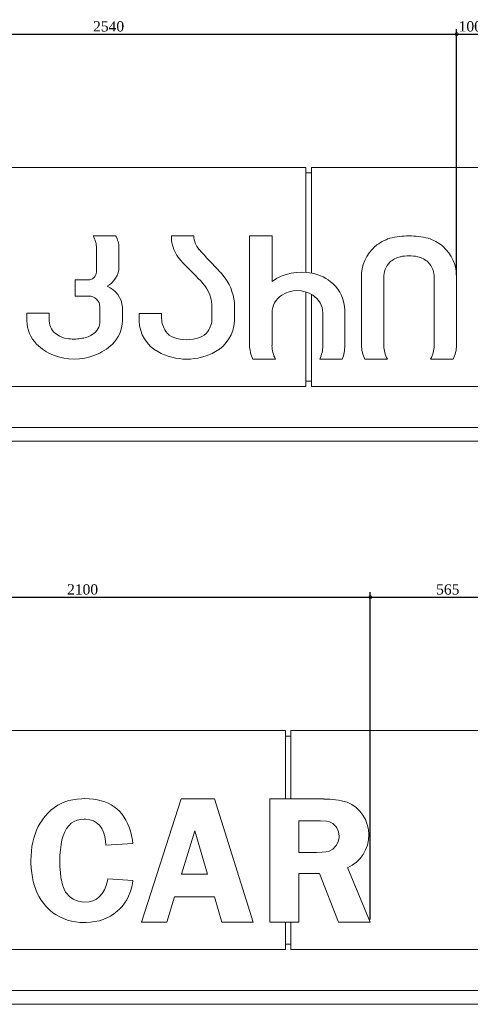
# Model space of a CAD drawing. Header units: millimetres. Extents: x -380439 to -318166, y -60353 to -34389.
# Tile 16 of 19: x -328870 to -327225, y -37986 to -34389. Entities that reach past the tile are written whole.
import ezdxf

# ---------------------------------------------------------------- set-up
doc = ezdxf.new("R2010")
doc.units = ezdxf.units.MM
doc.styles.get("Standard").update_dxf_attribs({"font": 'times.ttf'})
doc.dimstyles.new('ISO-25', dxfattribs={"dimscale": 100, "dimtxt": 2.5, "dimasz": 2.5, "dimexe": 1.25, "dimexo": 0.625, "dimtad": 1, "dimdec": 0, "dimtxsty": 'Standard', "dimcen": 2.5, "dimadec": 0, "dimazin": 0, "dimtfac": 1, "dimtdec": 0, "dimtmove": 0, "dimatfit": 3, "dimfxl": 1, "dimarcsym": 0})

# ---------------------------------------------------------------- blocks, each defined once
blk = doc.blocks.new('_DotSmall')
at = {"color": 0, "linetype": 'ByBlock', "lineweight": 5, "const_width": 0.5}
blk.add_lwpolyline([(-0.0625, 0, 1), (0.0625, 0, 1)], format="xyb", close=True, dxfattribs=at)
blk = doc.blocks.new('*D90')
at = {"color": 0, "lineweight": -2, "transparency": 16777216}
for p, q in [((-329815.2, -35170.1), (-329815.2, -34423.8)), ((-329815.2, -34442.5), (-327275.2, -34442.5)), ((-327275.2, -35322.6), (-327275.2, -34423.8))]:
    blk.add_line(p, q, dxfattribs=at)
at = {"layer": 'Defpoints', "color": 0, "lineweight": 5, "transparency": 16777216}
for p in [(-327275.2, -34442.5), (-329815.2, -35179.4), (-327275.2, -35332)]:
    blk.add_point(p, dxfattribs=at)
at = {"color": 0, "lineweight": -2, "transparency": 16777216, "xscale": 22.5, "yscale": 22.5, "zscale": 22.5, "rotation": 180}
blk.add_blockref('_DotSmall', (-329815.2, -34442.5), dxfattribs=at)
at = {"color": 0, "lineweight": -2, "transparency": 16777216, "xscale": 22.5, "yscale": 22.5, "zscale": 22.5}
blk.add_blockref('_DotSmall', (-327275.2, -34442.5), dxfattribs=at)
at = {"color": 0, "lineweight": 5, "transparency": 16777216, "insert": (-328545.2, -34414.1), "char_height": 37.5, "attachment_point": 5}
blk.add_mtext('2540', dxfattribs=at)
blk = doc.blocks.new('*D91')
at = {"color": 0, "lineweight": -2, "transparency": 16777216}
for p, q in [((-327275.2, -35322.6), (-327275.2, -34423.8)), ((-327275.2, -34442.5), (-327175.5, -34442.5)), ((-327175.5, -34870.1), (-327175.5, -34423.8))]:
    blk.add_line(p, q, dxfattribs=at)
at = {"layer": 'Defpoints', "color": 0, "lineweight": 5, "transparency": 16777216}
for p in [(-327175.5, -34442.5), (-327175.5, -34879.4), (-327275.2, -35332)]:
    blk.add_point(p, dxfattribs=at)
at = {"color": 0, "lineweight": -2, "transparency": 16777216, "xscale": 22.5, "yscale": 22.5, "zscale": 22.5, "rotation": 180}
blk.add_blockref('_DotSmall', (-327275.2, -34442.5), dxfattribs=at)
at = {"color": 0, "lineweight": -2, "transparency": 16777216, "xscale": 22.5, "yscale": 22.5, "zscale": 22.5}
blk.add_blockref('_DotSmall', (-327175.5, -34442.5), dxfattribs=at)
at = {"color": 0, "lineweight": 5, "transparency": 16777216, "insert": (-327225.3, -34414.1), "char_height": 37.5, "attachment_point": 5}
blk.add_mtext('100', dxfattribs=at)
blk = doc.blocks.new('*D109')
at = {"color": 0, "lineweight": -2, "transparency": 16777216}
for p, q in [((-329690.2, -37563), (-329690.2, -36480.5)), ((-329690.2, -36499.2), (-327590.2, -36499.2)), ((-327590.2, -37676.8), (-327590.2, -36480.5))]:
    blk.add_line(p, q, dxfattribs=at)
at = {"layer": 'Defpoints', "color": 0, "lineweight": 5, "transparency": 16777216}
for p in [(-327590.2, -36499.2), (-329690.2, -37572.3), (-327590.2, -37686.1)]:
    blk.add_point(p, dxfattribs=at)
at = {"color": 0, "lineweight": -2, "transparency": 16777216, "xscale": 22.5, "yscale": 22.5, "zscale": 22.5, "rotation": 180}
blk.add_blockref('_DotSmall', (-329690.2, -36499.2), dxfattribs=at)
at = {"color": 0, "lineweight": -2, "transparency": 16777216, "xscale": 22.5, "yscale": 22.5, "zscale": 22.5}
blk.add_blockref('_DotSmall', (-327590.2, -36499.2), dxfattribs=at)
at = {"color": 0, "lineweight": 5, "transparency": 16777216, "insert": (-328640.2, -36470.8), "char_height": 37.5, "attachment_point": 5}
blk.add_mtext('2100', dxfattribs=at)
blk = doc.blocks.new('*D110')
at = {"color": 0, "lineweight": -2, "transparency": 16777216}
for p, q in [((-327590.2, -37676.8), (-327590.2, -36480.5)), ((-327590.2, -36499.2), (-327025, -36499.2)), ((-327025, -36926.8), (-327025, -36480.5))]:
    blk.add_line(p, q, dxfattribs=at)
at = {"layer": 'Defpoints', "color": 0, "lineweight": 5, "transparency": 16777216}
for p in [(-327025, -36499.2), (-327025, -36936.1), (-327590.2, -37686.1)]:
    blk.add_point(p, dxfattribs=at)
at = {"color": 0, "lineweight": -2, "transparency": 16777216, "xscale": 22.5, "yscale": 22.5, "zscale": 22.5, "rotation": 180}
blk.add_blockref('_DotSmall', (-327590.2, -36499.2), dxfattribs=at)
at = {"color": 0, "lineweight": -2, "transparency": 16777216, "xscale": 22.5, "yscale": 22.5, "zscale": 22.5}
blk.add_blockref('_DotSmall', (-327025, -36499.2), dxfattribs=at)
at = {"color": 0, "lineweight": 5, "transparency": 16777216, "insert": (-327307.6, -36470.8), "char_height": 37.5, "attachment_point": 5}
blk.add_mtext('565', dxfattribs=at)

msp = doc.modelspace()

# ---------------------------------------------------------------- linework, layer by layer
at = {"color": 0, "linetype": 'Continuous', "lineweight": 0, "extrusion": (0, 1, 0)}
for p, q in [((-327825.2, -34929.4), (-329005.2, -34929.4)), ((-327825.2, -35312), (-327825.2, -34929.4)), ((-327805.2, -34949.4), (-327825.2, -34949.4)), ((-327805.2, -34929.4), (-327805.2, -35314.7)), ((-327125.5, -34929.4), (-327805.2, -34929.4)), ((-328519.7, -35179.4), (-328601.9, -35179.4)), ((-328234.1, -35179.4), (-328315.8, -35179.4)), ((-327948.9, -35179.4), (-328031.1, -35179.4)), ((-328031.1, -35179.4), (-328031.1, -35578.7)), ((-327948.9, -35345.3), (-327948.9, -35179.4)), ((-328589.7, -35223.8), (-328589.7, -35311.9)), ((-328507.5, -35292.4), (-328507.5, -35222.1)), ((-328613.9, -35339.6), (-328667.4, -35339.6)), ((-328667.4, -35339.6), (-328667.4, -35399.7)), ((-327622.8, -35332), (-327622.8, -35578.7)), ((-327540.7, -35580.1), (-327540.7, -35332)), ((-327357.3, -35332), (-327357.3, -35580.1)), ((-327275.2, -35578.7), (-327275.2, -35332)), ((-327825.2, -35729.4), (-327825.2, -35383.7)), ((-328667.4, -35399.7), (-328618.5, -35399.7)), ((-328086.3, -35490.9), (-328086.3, -35422.3)), ((-327805.2, -35392.4), (-327805.2, -35729.4)), ((-328844.1, -35461.9), (-328844.1, -35489.9)), ((-328761.9, -35461.9), (-328844.1, -35461.9)), ((-328761.9, -35489.9), (-328761.9, -35461.9)), ((-328577, -35438.3), (-328577, -35489.9)), ((-328494.8, -35489.9), (-328494.8, -35440.1)), ((-328352.1, -35462.5), (-328433.8, -35462.5)), ((-328433.8, -35462.5), (-328433.8, -35490.9)), ((-328352.1, -35480.1), (-328352.1, -35462.5)), ((-328168, -35430.5), (-328168, -35480.1)), ((-327948.9, -35580.1), (-327948.9, -35460.6)), ((-327763.5, -35460.6), (-327763.5, -35580.1)), ((-327683.8, -35580.1), (-327683.8, -35450.9)), ((-328018.4, -35629.4), (-327936.2, -35629.4)), ((-327774.8, -35629.4), (-327692.6, -35629.4)), ((-327610.1, -35629.4), (-327527.9, -35629.4)), ((-327370.1, -35629.4), (-327287.9, -35629.4)), ((-327805.2, -35709.4), (-327825.2, -35709.4)), ((-329005.2, -35729.4), (-327825.2, -35729.4)), ((-327805.2, -35729.4), (-326625.2, -35729.4)), ((-322365.2, -35879.4), (-330865.2, -35879.4)), ((-322365.2, -35879.4), (-330865.2, -35879.4)), ((-330865.2, -35929.4), (-322365.2, -35929.4)), ((-329080.2, -36986.1), (-327900.2, -36986.1)), ((-327900.2, -37236.1), (-327900.2, -36986.1)), ((-327900.2, -37006.1), (-327880.2, -37006.1)), ((-327880.2, -36986.1), (-326975, -36986.1)), ((-327880.2, -36986.1), (-327880.2, -37236.1)), ((-328731.1, -37259.2), (-328743.3, -37267.1)), ((-328718.2, -37252.5), (-328731.1, -37259.2)), ((-328704.6, -37246.7), (-328718.2, -37252.5)), ((-328690.4, -37242.1), (-328704.6, -37246.7)), ((-328675.4, -37238.7), (-328690.4, -37242.1)), ((-328659.6, -37236.2), (-328675.4, -37238.7)), ((-328643.1, -37235), (-328659.6, -37236.2)), ((-328632.7, -37234.8), (-328643.1, -37235)), ((-328616.4, -37235.2), (-328632.7, -37234.8)), ((-328600.9, -37236.6), (-328616.4, -37235.2)), ((-328586.2, -37239), (-328600.9, -37236.6)), ((-328572.3, -37242.3), (-328586.2, -37239)), ((-328559.3, -37246.5), (-328572.3, -37242.3)), ((-328546.9, -37251.6), (-328559.3, -37246.5)), ((-328535.4, -37257.6), (-328546.9, -37251.6)), ((-328524.7, -37264.6), (-328535.4, -37257.6)), ((-328280.9, -37236.1), (-328425.1, -37686.1)), ((-328158.9, -37236.1), (-328280.9, -37236.1)), ((-328018.2, -37686.1), (-328158.9, -37236.1)), ((-327759.4, -37236.1), (-327957.2, -37236.1)), ((-327957.2, -37236.1), (-327957.2, -37686.1)), ((-328765.9, -37286.4), (-328776.1, -37297.7)), ((-328754.9, -37276.2), (-328765.9, -37286.4)), ((-328743.3, -37267.1), (-328754.9, -37276.2)), ((-328514.7, -37272.5), (-328524.7, -37264.6)), ((-328505.6, -37281.2), (-328514.7, -37272.5)), ((-328497, -37290.9), (-328505.6, -37281.2)), ((-328489.3, -37301.6), (-328497, -37290.9)), ((-328794.9, -37324.4), (-328802.1, -37337.1)), ((-328787, -37312.1), (-328794.9, -37324.4)), ((-328778.2, -37300.4), (-328787, -37312.1)), ((-328776.1, -37297.7), (-328778.2, -37300.4)), ((-328690.7, -37333.6), (-328681.7, -37325)), ((-328681.7, -37325), (-328671.5, -37318.2)), ((-328671.5, -37318.2), (-328660.2, -37313.4)), ((-328660.2, -37313.4), (-328647.9, -37310.5)), ((-328647.9, -37310.5), (-328634.8, -37309.6)), ((-328634.8, -37309.6), (-328629.3, -37309.7)), ((-328629.3, -37309.7), (-328614.4, -37311.7)), ((-328614.4, -37311.7), (-328600.9, -37316)), ((-328600.9, -37316), (-328588.9, -37322.7)), ((-328588.9, -37322.7), (-328578.8, -37331.9)), ((-328578.8, -37331.9), (-328570.5, -37343.4)), ((-328482.3, -37313.3), (-328489.3, -37301.6)), ((-328476, -37325.9), (-328482.3, -37313.3)), ((-328470.4, -37339.5), (-328476, -37325.9)), ((-327851.2, -37316.2), (-327772.3, -37316.2)), ((-327851.2, -37431), (-327851.2, -37316.2)), ((-327772.3, -37316.2), (-327750.5, -37317.6)), ((-327750.5, -37317.6), (-327739.4, -37319.5)), ((-327739.4, -37319.5), (-327727.1, -37325.7)), ((-327727.1, -37325.7), (-327715, -37337.9)), ((-328813.7, -37364.5), (-328818.3, -37379.1)), ((-328808.3, -37350.5), (-328813.7, -37364.5)), ((-328802.1, -37337.1), (-328808.3, -37350.5)), ((-328710.9, -37370.2), (-328705.4, -37356.3)), ((-328705.4, -37356.3), (-328698.6, -37344.1)), ((-328698.6, -37344.1), (-328690.7, -37333.6)), ((-328570.5, -37343.4), (-328564, -37357.1)), ((-328564, -37357.1), (-328559.2, -37372.7)), ((-328465.6, -37354), (-328470.4, -37339.5)), ((-328461.6, -37369.6), (-328465.6, -37354)), ((-328279.2, -37510.3), (-328231, -37352.4)), ((-328231, -37352.4), (-328183.9, -37510.3)), ((-327715, -37337.9), (-327712.6, -37341.4)), ((-327712.6, -37341.4), (-327706, -37355.7)), ((-327706, -37355.7), (-327703.8, -37371.6)), ((-328822, -37394.2), (-328824.9, -37410.1)), ((-328818.3, -37379.1), (-328822, -37394.2)), ((-328721.2, -37422), (-328718.9, -37402.9)), ((-328718.9, -37402.9), (-328715.4, -37385.7)), ((-328715.4, -37385.7), (-328710.9, -37370.2)), ((-328559.2, -37372.7), (-328556.2, -37390.6)), ((-328556.2, -37390.6), (-328555.3, -37404.5)), ((-328555.3, -37404.5), (-328456.6, -37398.3)), ((-328458.4, -37386.2), (-328461.6, -37369.6)), ((-328456.6, -37398.3), (-328458.4, -37386.2)), ((-327707.5, -37392.8), (-327715, -37406.5)), ((-327704.1, -37377.1), (-327707.5, -37392.8)), ((-327703.8, -37371.6), (-327704.1, -37377.1)), ((-328827, -37426.4), (-328828.3, -37443.3)), ((-328824.9, -37410.1), (-328827, -37426.4)), ((-328722.7, -37442.6), (-328721.2, -37422)), ((-327786.6, -37431), (-327851.2, -37431)), ((-327766.5, -37430.4), (-327786.6, -37431)), ((-327750.8, -37428.7), (-327766.5, -37430.4)), ((-327740.4, -37426.3), (-327750.8, -37428.7)), ((-327727.3, -37419.5), (-327740.4, -37426.3)), ((-327715.6, -37407.2), (-327727.3, -37419.5)), ((-327715, -37406.5), (-327715.6, -37407.2)), ((-328828.3, -37443.3), (-328828.7, -37460.9)), ((-328828.7, -37460.9), (-328828.6, -37471.1)), ((-328828.6, -37471.1), (-328827.7, -37488.9)), ((-328723.1, -37461.9), (-328722.7, -37442.6)), ((-328722.7, -37484), (-328723.1, -37461.9)), ((-328827.7, -37488.9), (-328826, -37506.1)), ((-328826, -37506.1), (-328823.5, -37522.4)), ((-328721.4, -37504.2), (-328722.7, -37484)), ((-328719.4, -37522.4), (-328721.4, -37504.2)), ((-328183.9, -37510.3), (-328279.2, -37510.3)), ((-327851.2, -37507.8), (-327775.6, -37507.8)), ((-327851.2, -37686.1), (-327851.2, -37507.8)), ((-327775.6, -37507.8), (-327706.5, -37686.1)), ((-327590.2, -37686.1), (-327673.1, -37487)), ((-328823.5, -37522.4), (-328820.2, -37538.1)), ((-328820.2, -37538.1), (-328816, -37552.9)), ((-328716.3, -37538.7), (-328719.4, -37522.4)), ((-328712.6, -37553.1), (-328716.3, -37538.7)), ((-328549.1, -37534.8), (-328554.1, -37552.5)), ((-328547.8, -37527.9), (-328549.1, -37534.8)), ((-328456.6, -37533.5), (-328547.8, -37527.9)), ((-328462.2, -37561.4), (-328458.5, -37544.9)), ((-328458.5, -37544.9), (-328456.6, -37533.5)), ((-328816, -37552.9), (-328811, -37567.2)), ((-328811, -37567.2), (-328805.4, -37580.6)), ((-328805.4, -37580.6), (-328798.8, -37593.5)), ((-328707.9, -37565.6), (-328712.6, -37553.1)), ((-328702.3, -37576.2), (-328707.9, -37565.6)), ((-328699.5, -37580.2), (-328702.3, -37576.2)), ((-328688.3, -37592.5), (-328699.5, -37580.2)), ((-328568.8, -37581.5), (-328578.4, -37592.7)), ((-328560.6, -37568.1), (-328568.8, -37581.5)), ((-328554.1, -37552.5), (-328560.6, -37568.1)), ((-328472.6, -37591.3), (-328466.9, -37576.8)), ((-328466.9, -37576.8), (-328462.2, -37561.4)), ((-328798.8, -37593.5), (-328791.4, -37605.5)), ((-328791.4, -37605.5), (-328783.2, -37616.9)), ((-328783.2, -37616.9), (-328774.1, -37627.6)), ((-328675.1, -37602), (-328688.3, -37592.5)), ((-328660.1, -37608.6), (-328675.1, -37602)), ((-328643.7, -37612.1), (-328660.1, -37608.6)), ((-328631.9, -37612.7), (-328643.7, -37612.1)), ((-328616.5, -37611.5), (-328631.9, -37612.7)), ((-328602.5, -37607.7), (-328616.5, -37611.5)), ((-328589.7, -37601.5), (-328602.5, -37607.7)), ((-328578.4, -37592.7), (-328589.7, -37601.5)), ((-328495.6, -37628.4), (-328486.8, -37616.9)), ((-328486.8, -37616.9), (-328479.2, -37604.6)), ((-328479.2, -37604.6), (-328472.6, -37591.3)), ((-328332.8, -37686.1), (-328304.6, -37593.4)), ((-328304.6, -37593.4), (-328159.2, -37593.4)), ((-328159.2, -37593.4), (-328131.5, -37686.1)), ((-328774.1, -37627.6), (-328771.1, -37631.1)), ((-328771.1, -37631.1), (-328760, -37641.7)), ((-328760, -37641.7), (-328748.4, -37651.4)), ((-328748.4, -37651.4), (-328736.2, -37659.8)), ((-328538.4, -37663.8), (-328525.8, -37655.7)), ((-328525.8, -37655.7), (-328513.8, -37646.4)), ((-328513.8, -37646.4), (-328505.2, -37638.8)), ((-328505.2, -37638.8), (-328495.6, -37628.4)), ((-328736.2, -37659.8), (-328723.4, -37667.1)), ((-328723.4, -37667.1), (-328709.9, -37673.2)), ((-328709.9, -37673.2), (-328695.9, -37678.3)), ((-328695.9, -37678.3), (-328681.3, -37682.3)), ((-328681.3, -37682.3), (-328666, -37685.1)), ((-328666, -37685.1), (-328650, -37686.9)), ((-328650, -37686.9), (-328633.4, -37687.5)), ((-328633.4, -37687.5), (-328627.4, -37687.3)), ((-328627.4, -37687.3), (-328610.8, -37686.3)), ((-328610.8, -37686.3), (-328595.1, -37684.1)), ((-328595.1, -37684.1), (-328579.9, -37680.8)), ((-328579.9, -37680.8), (-328565.5, -37676.3)), ((-328565.5, -37676.3), (-328551.6, -37670.6)), ((-328551.6, -37670.6), (-328538.4, -37663.8)), ((-328425.1, -37686.1), (-328332.8, -37686.1)), ((-328131.5, -37686.1), (-328018.2, -37686.1)), ((-327957.2, -37686.1), (-327851.2, -37686.1)), ((-327900.2, -37786.1), (-327900.2, -37686.1)), ((-327880.2, -37686.1), (-327880.2, -37786.1)), ((-327706.5, -37686.1), (-327590.2, -37686.1)), ((-327900.2, -37786.1), (-329080.2, -37786.1)), ((-327880.2, -37766.1), (-327900.2, -37766.1)), ((-326700.2, -37786.1), (-327880.2, -37786.1)), ((-330865.2, -37936.1), (-323715.2, -37936.1)), ((-330865.2, -37936.1), (-323715.2, -37936.1)), ((-323715.2, -37986.1), (-330865.2, -37986.1))]:
    msp.add_line(p, q, dxfattribs=at)
at = {"color": 0, "linetype": 'Continuous', "lineweight": 0, "extrusion": (0, 0, -1)}
for centre, radius, start, end in [((328673.7, -35223.1), 84.1, 148.6662, 180.4125), ((328156.6, -35178.1), 77.5, 318.3959, 359.0027), ((326369.7, -33578.4), 2475.8, 315.6071, 318.1715), ((327462.5, -35329.7), 78.2, 358.3168, 43.6773), ((327464.9, -35330.7), 77.2, 45.4377, 78.2024), ((327450.3, -35414.1), 161.8, 79.19, 90.4648), ((327447.7, -35414.1), 161.8, 89.5352, 100.81), ((327433.1, -35330.7), 77.2, 101.7976, 134.5623), ((327435.5, -35329.7), 78.2, 136.3227, 181.6832), ((328616.9, -35312.6), 27.2, 178.681, 263.8253), ((328309.8, -35444.5), 142.5, 134.8879, 174.3791), ((327856.7, -35483.9), 105, 57.3692, 122.6308), ((328615.9, -35438.4), 38.8, 86.1758, 179.8654), ((327871.6, -35460.6), 77.3, 0, 57.3692), ((327842.9, -35462.3), 79.3, 122.6308, 178.7846), ((328702.6, -35488.8), 59.3, 300.6423, 358.9289), ((328631, -35492), 54, 177.7303, 242.2144), ((328254.1, -35475.4), 98.1, 327.2514, 357.2194), ((328252, -35480.1), 84, 180, 215.1051), ((328290.7, -35498.9), 54.6, 288.0505, 327.2514), ((328232, -35494.2), 59.6, 215.1051, 251.9495), ((328686.5, -35475.5), 79.4, 277.4471, 305.7589), ((328671.3, -35410), 146.4, 260.006, 279.994), ((328656.4, -35461.3), 93.4, 237.2139, 263.5691), ((328260.6, -35406.5), 151.8, 251.9495, 288.0505), ((327847.3, -35580.1), 101.7, 330.9965, 0.0133), ((327877.6, -35580.1), 114, 180, 205.6227), ((327439, -35580.1), 101.7, 330.9965, 0.0133), ((327459, -35580.1), 101.7, 179.9867, 209.0035)]:
    msp.add_arc(centre, radius, start, end, dxfattribs=at)
at = {"color": 0, "linetype": 'Continuous', "lineweight": 0}
for centre, radius, start, end in [((-328588.8, -35222.4), 81.3, 0.1697, 31.847), ((-328188.9, -35183), 127, 178.4099, 208.71), ((-327477.1, -35327.9), 145.7, 106.5035, 130.5704), ((-327449.6, -35456.3), 276.9, 89.8815, 104.4166), ((-327448.4, -35456.3), 276.9, 75.5834, 90.1185), ((-327420.9, -35327.9), 145.7, 49.4296, 73.4965), ((-328191.8, -35184.1), 123.9, 208.9002, 223.5013), ((-327472.4, -35330.1), 150.5, 131.4001, 180.7368), ((-327425.6, -35330.1), 150.5, 359.2632, 48.5999), ((-325606.8, -32731), 3687.5, 223.5013, 225.1121), ((-328590.3, -35290.5), 82.9, 298.4937, 358.6635), ((-328272.9, -35441.7), 187.6, 39.442, 44.3929), ((-327840.7, -35501), 189.6, 78.4462, 124.8217), ((-327834.9, -35473), 161, 48.0032, 78.4462), ((-328272.9, -35441.7), 187.6, 5.9324, 39.442), ((-327815.1, -35450.9), 131.3, 360, 48.0032), ((-328583, -35445.6), 88.3, 3.567, 68.616), ((-328714.9, -35484.5), 129.3, 182.386, 223.9605), ((-328617, -35487.1), 122.2, 314.4244, 358.6642), ((-328301.6, -35486.5), 132.3, 181.9339, 240.8055), ((-328220.3, -35484.8), 134.1, 299.1945, 357.403), ((-328684.1, -35454.8), 172.1, 223.9605, 248.8918), ((-328663, -35440.1), 187.9, 291.1082, 314.4244), ((-328260.5, -35412.9), 216.5, 240.8055, 299.1945), ((-327923.7, -35578.7), 107.4, 180, 208.1954), ((-327813.1, -35582.4), 129.4, 338.6909, 1.0192), ((-327501.6, -35575.2), 121.2, 181.6323, 206.5631), ((-327396.4, -35575.2), 121.2, 333.4369, 358.3677), ((-328670.7, -35420.2), 209.3, 248.8918, 291.1082), ((-327759.4, -37557.1), 320.9, 74.71, 90), ((-327725.9, -37367.6), 130.6, 293.8553, 66.9598)]:
    msp.add_arc(centre, radius, start, end, dxfattribs=at)

# ---------------------------------------------------------------- dimensions: what is measured, and where the dimension line sits
at = {"color": 5, "lineweight": 5}
for base, p1, p2, picture, middle in [((-327275.2, -34442.5), (-329815.2, -35179.4), (-327275.2, -35332), '*D90', (-328545.2, -34414.1)), ((-327175.5, -34442.5), (-327275.2, -35332), (-327175.5, -34879.4), '*D91', (-327225.3, -34414.1)), ((-327590.2, -36499.2), (-329690.2, -37572.3), (-327590.2, -37686.1), '*D109', (-328640.2, -36470.8)), ((-327025, -36499.2), (-327590.2, -37686.1), (-327025, -36936.1), '*D110', (-327307.6, -36470.8))]:
    dim = msp.add_linear_dim(base=base, p1=p1, p2=p2, dimstyle='ISO-25', override={"dimscale": 15, "dimasz": 1.5, "dimblk1": 'DotSmall', "dimblk2": 'DotSmall', "dimsah": 1, "dimtmove": 1}, dxfattribs=at)
    dim.commit()
    dim.dimension.update_dxf_attribs({"geometry": picture, "text_midpoint": middle})

doc.saveas('drawing.dxf')
